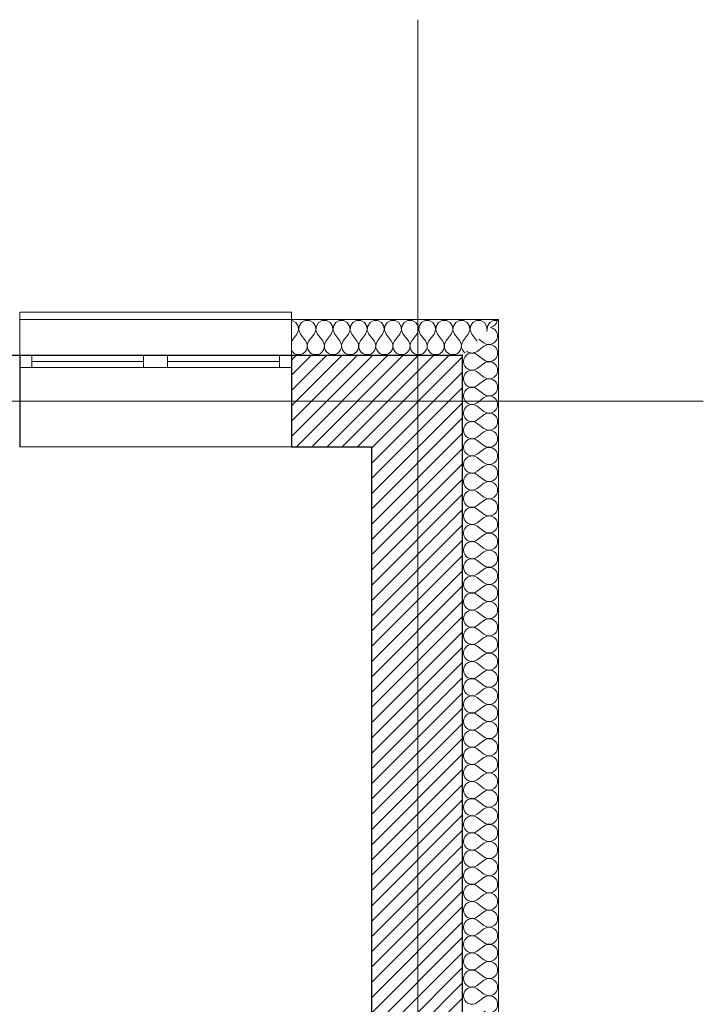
# Model space of a CAD drawing. Header units: millimetres. Extents: x -21056 to 421, y 9759 to 15589.
# Tile 120 of 120: x 136 to 421, y 11067 to 11477. Entities that reach past the tile are written whole.
import ezdxf

# ---------------------------------------------------------------- set-up
doc = ezdxf.new("R2010")
doc.units = ezdxf.units.MM
doc.header["$LTSCALE"] = 25
doc.header["$MEASUREMENT"] = 0
doc.linetypes.add('Kropki i Kreski', pattern=[670.277762, 352.777767, -176.388884, 0, -141.111112])
for name, color, linetype in [('Konstrukcja - Siatki mod', 7, 'Continuous'), ('KR_INW', 7, 'Continuous'), ('NAPIS_SODON', 7, 'Continuous')]:
    doc.layers.add(name, color=color, linetype=linetype)
for name, color, linetype, lineweight in [('Konstrukcja - Siatki mod_Nr_pióra__48', 1, 'Continuous', 15), ('KR_INW_Nr_pióra__101', 252, 'Continuous', 5), ('KR_INW_Nr_pióra__102', 3, 'Continuous', 5), ('KR_INW_Nr_pióra__27', 7, 'Continuous', 25), ('KR_INW_Nr_pióra__47', 7, 'Continuous', 15), ('NAPIS_SODON_Nr_pióra__1', 7, 'Continuous', 13), ('Okna ArchiCADa_Nr_pióra__1', 7, 'Continuous', 13)]:
    doc.layers.add(name, color=color, linetype=linetype, lineweight=lineweight)
pattern_1 = [(45, (0, 0), (-31.819804, 31.819804), [])]

# ---------------------------------------------------------------- blocks, each defined once
blk = doc.blocks.new('Strop_1', base_point=(179225, 121523.3))
at = {"layer": 'NAPIS_SODON_Nr_pióra__1', "linetype": 'Continuous', "flags": 128}
blk.add_lwpolyline([(179225, 121523.3), (179225.9, 107003.8), (250898.3, 107008.3), (250897.4, 121527.8)], close=True, dxfattribs=at)
blk = doc.blocks.new('*X283')
at = {"layer": 'KR_INW_Nr_pióra__102', "linetype": 'Continuous'}
for p, q in [((250986.7, 121564.3), (250958.1, 121542.9)), ((250986.7, 121578.6), (250965.9, 121594.1)), ((250986.7, 121507.1), (250958.1, 121528.6)), ((250986.7, 121492.9), (250958.1, 121471.4)), ((250986.7, 121435.7), (250958.1, 121457.1)), ((250986.7, 121421.4), (250958.1, 121400)), ((250986.7, 121364.3), (250958.1, 121385.7)), ((250986.7, 121350), (250958.1, 121328.6)), ((250986.7, 121292.9), (250958.1, 121314.3)), ((250986.7, 121278.6), (250958.1, 121257.1)), ((250986.7, 121221.4), (250958.1, 121242.9)), ((250986.7, 121207.1), (250958.1, 121185.7)), ((250986.7, 121150), (250958.1, 121171.4)), ((250986.7, 121135.7), (250958.1, 121114.3)), ((250986.7, 121078.6), (250958.1, 121100)), ((250986.7, 121064.3), (250958.1, 121042.9)), ((250986.7, 121007.1), (250958.1, 121028.6)), ((250986.7, 120992.9), (250958.1, 120971.4)), ((250986.7, 120935.7), (250958.1, 120957.1)), ((250986.7, 120921.4), (250958.1, 120900)), ((250986.7, 120864.3), (250958.1, 120885.7)), ((250986.7, 120850), (250958.1, 120828.6)), ((250986.7, 120792.9), (250958.1, 120814.3)), ((250986.7, 120778.6), (250958.1, 120757.1)), ((250986.7, 120721.4), (250958.1, 120742.9)), ((250986.7, 120707.1), (250958.1, 120685.7)), ((250986.7, 120650), (250958.1, 120671.4)), ((250986.7, 120635.7), (250958.1, 120614.3)), ((250986.7, 120578.6), (250958.1, 120600)), ((250986.7, 120564.3), (250958.1, 120542.9)), ((250986.7, 120507.1), (250958.1, 120528.6)), ((250986.7, 120492.9), (250958.1, 120471.4)), ((250986.7, 120435.7), (250958.1, 120457.1)), ((250986.7, 120421.4), (250958.1, 120400)), ((250986.7, 120364.3), (250958.1, 120385.7)), ((250986.7, 120350), (250958.1, 120328.6)), ((250986.7, 120292.9), (250958.1, 120314.3)), ((250986.7, 120278.6), (250958.1, 120257.1)), ((250986.7, 120221.4), (250958.1, 120242.9)), ((250986.7, 120207.1), (250958.1, 120185.7)), ((250986.7, 120150), (250958.1, 120171.4)), ((250986.7, 120135.7), (250958.1, 120114.3)), ((250986.7, 120078.6), (250958.1, 120100)), ((250986.7, 120064.3), (250958.1, 120042.9)), ((250986.7, 120007.1), (250958.1, 120028.6)), ((250986.7, 119992.9), (250958.1, 119971.4)), ((250986.7, 119935.7), (250958.1, 119957.1)), ((250986.7, 119921.4), (250958.1, 119900)), ((250986.7, 119864.3), (250958.1, 119885.7)), ((250986.7, 119850), (250958.1, 119828.6)), ((250986.7, 119792.9), (250958.1, 119814.3)), ((250986.7, 119778.6), (250958.1, 119757.1)), ((250986.7, 119721.4), (250958.1, 119742.9)), ((250986.7, 119707.1), (250958.1, 119685.7)), ((250986.7, 119650), (250958.1, 119671.4)), ((250986.7, 119635.7), (250958.1, 119614.3)), ((250986.7, 119578.6), (250958.1, 119600)), ((250986.7, 119564.3), (250958.1, 119542.9)), ((250986.7, 119507.1), (250958.1, 119528.6)), ((250986.7, 119492.9), (250958.1, 119471.4)), ((250986.7, 119435.7), (250958.1, 119457.1)), ((250986.7, 119421.4), (250958.1, 119400)), ((250986.7, 119364.3), (250958.1, 119385.7)), ((250986.7, 119350), (250958.1, 119328.6)), ((250986.7, 119292.9), (250958.1, 119314.3)), ((250986.7, 119278.6), (250958.1, 119257.1)), ((250986.7, 119221.4), (250958.1, 119242.9)), ((250986.7, 119207.1), (250958.1, 119185.7)), ((250986.7, 119150), (250958.1, 119171.4)), ((250986.7, 119135.7), (250958.1, 119114.3)), ((250986.7, 119078.6), (250958.1, 119100)), ((250986.7, 119064.3), (250958.1, 119042.9)), ((250986.7, 119007.1), (250958.1, 119028.6)), ((250986.7, 118992.9), (250958.1, 118971.4)), ((250986.7, 118935.7), (250958.1, 118957.1)), ((250986.7, 118921.4), (250958.1, 118900)), ((250986.7, 118864.3), (250958.1, 118885.7)), ((250986.7, 118850), (250958.1, 118828.6))]:
    blk.add_line(p, q, dxfattribs=at)
for centre, start, end in [((251008.1, 121607.1), 233.1301, 80.2718), ((251008.1, 121678.6), 281.7992, 348.2008), ((251008.1, 121535.7), 233.1301, 126.8699), ((250936.7, 121500), 53.1301, 180), ((250936.7, 121571.4), 232.4494, 306.8699), ((250936.7, 121500), 180, 306.8699), ((251008.1, 121464.3), 233.1301, 126.8699), ((250936.7, 121428.6), 53.1301, 180), ((250936.7, 121428.6), 180, 306.8699), ((251008.1, 121392.9), 233.1301, 126.8699), ((250936.7, 121357.1), 53.1301, 180), ((250936.7, 121357.1), 180, 306.8699), ((251008.1, 121321.4), 233.1301, 126.8699), ((250936.7, 121285.7), 53.1301, 180), ((250936.7, 121285.7), 180, 306.8699), ((251008.1, 121250), 233.1301, 126.8699), ((250936.7, 121214.3), 53.1301, 180), ((250936.7, 121214.3), 180, 306.8699), ((251008.1, 121178.6), 233.1301, 126.8699), ((250936.7, 121142.9), 53.1301, 180), ((250936.7, 121142.9), 180, 306.8699), ((250936.7, 121071.4), 53.1301, 180), ((251008.1, 121107.1), 233.1301, 126.8699), ((250936.7, 121071.4), 180, 306.8699), ((251008.1, 121035.7), 233.1301, 126.8699), ((250936.7, 121000), 53.1301, 180), ((250936.7, 121000), 180, 306.8699), ((251008.1, 120964.3), 233.1301, 126.8699), ((250936.7, 120928.6), 53.1301, 180), ((250936.7, 120928.6), 180, 306.8699), ((251008.1, 120892.9), 233.1301, 126.8699), ((250936.7, 120857.1), 53.1301, 180), ((250936.7, 120857.1), 180, 306.8699), ((250936.7, 120785.7), 53.1301, 180), ((251008.1, 120821.4), 233.1301, 126.8699), ((250936.7, 120785.7), 180, 306.8699), ((251008.1, 120750), 233.1301, 126.8699), ((250936.7, 120714.3), 53.1301, 180), ((250936.7, 120714.3), 180, 306.8699), ((251008.1, 120678.6), 233.1301, 126.8699), ((250936.7, 120642.9), 53.1301, 180), ((250936.7, 120642.9), 180, 306.8699), ((251008.1, 120607.1), 233.1301, 126.8699), ((250936.7, 120571.4), 53.1301, 180), ((250936.7, 120571.4), 180, 306.8699), ((250936.7, 120500), 53.1301, 180), ((251008.1, 120535.7), 233.1301, 126.8699), ((250936.7, 120500), 180, 306.8699), ((251008.1, 120464.3), 233.1301, 126.8699), ((250936.7, 120428.6), 53.1301, 180), ((250936.7, 120428.6), 180, 306.8699), ((251008.1, 120392.9), 233.1301, 126.8699), ((250936.7, 120357.1), 53.1301, 180), ((250936.7, 120357.1), 180, 306.8699), ((251008.1, 120321.4), 233.1301, 126.8699), ((250936.7, 120285.7), 53.1301, 180), ((250936.7, 120285.7), 180, 306.8699), ((251008.1, 120250), 233.1301, 126.8699), ((250936.7, 120214.3), 53.1301, 180), ((250936.7, 120214.3), 180, 306.8699), ((251008.1, 120178.6), 233.1301, 126.8699), ((250936.7, 120142.9), 53.1301, 180), ((250936.7, 120142.9), 180, 306.8699), ((251008.1, 120107.1), 233.1301, 126.8699), ((250936.7, 120071.4), 53.1301, 180), ((250936.7, 120071.4), 180, 306.8699), ((251008.1, 120035.7), 233.1301, 126.8699), ((250936.7, 120000), 53.1301, 180), ((250936.7, 120000), 180, 306.8699), ((251008.1, 119964.3), 233.1301, 126.8699), ((250936.7, 119928.6), 53.1301, 180), ((250936.7, 119928.6), 180, 306.8699), ((251008.1, 119892.9), 233.1301, 126.8699), ((250936.7, 119857.1), 53.1301, 180), ((250936.7, 119857.1), 180, 306.8699), ((251008.1, 119821.4), 233.1301, 126.8699), ((250936.7, 119785.7), 53.1301, 180), ((250936.7, 119785.7), 180, 306.8699), ((251008.1, 119750), 233.1301, 126.8699), ((250936.7, 119714.3), 53.1301, 180), ((250936.7, 119714.3), 180, 306.8699), ((251008.1, 119678.6), 233.1301, 126.8699), ((250936.7, 119642.9), 53.1301, 180), ((250936.7, 119642.9), 180, 306.8699), ((251008.1, 119607.1), 233.1301, 126.8699), ((250936.7, 119571.4), 53.1301, 180), ((250936.7, 119571.4), 180, 306.8699), ((251008.1, 119535.7), 233.1301, 126.8699), ((250936.7, 119500), 53.1301, 180), ((250936.7, 119500), 180, 306.8699), ((251008.1, 119464.3), 233.1301, 126.8699), ((250936.7, 119428.6), 53.1301, 180), ((250936.7, 119428.6), 180, 306.8699), ((251008.1, 119392.9), 233.1301, 126.8699), ((250936.7, 119357.1), 53.1301, 180), ((250936.7, 119357.1), 180, 306.8699), ((251008.1, 119321.4), 233.1301, 126.8699), ((250936.7, 119285.7), 53.1301, 180), ((250936.7, 119285.7), 180, 306.8699), ((251008.1, 119250), 233.1301, 126.8699), ((250936.7, 119214.3), 53.1301, 180), ((250936.7, 119214.3), 180, 306.8699), ((250936.7, 119142.9), 53.1301, 180), ((251008.1, 119178.6), 233.1301, 126.8699), ((250936.7, 119142.9), 180, 306.8699), ((251008.1, 119107.1), 233.1301, 126.8699), ((250936.7, 119071.4), 53.1301, 180), ((250936.7, 119071.4), 180, 306.8699), ((251008.1, 119035.7), 233.1301, 126.8699), ((250936.7, 119000), 53.1301, 180), ((250936.7, 119000), 180, 306.8699), ((251008.1, 118964.3), 233.1301, 126.8699), ((250936.7, 118928.6), 53.1301, 180), ((250936.7, 118928.6), 180, 306.8699), ((250936.7, 118857.1), 53.1301, 180), ((251008.1, 118892.9), 233.1301, 126.8699), ((250936.7, 118857.1), 180, 306.8699), ((251008.1, 118821.4), 233.1301, 126.8699)]:
    blk.add_arc(centre, 35.7, start, end, dxfattribs=at)
blk = doc.blocks.new('Ściana_4', base_point=(251047.4, 121675.6))
at = {"layer": 'KR_INW_Nr_pióra__101', "linetype": 'Continuous'}
h = blk.add_hatch(dxfattribs=at)
h.set_pattern_fill('Cegła_licówka', color=256, style=0, pattern_type=2)
h.set_pattern_definition(pattern_1)
h.paths.add_polyline_path([(250897.4, 107005.1), (250897.4, 121525.6), (250517.4, 121145.6), (250517.4, 107385.1)])
at = {"layer": 'KR_INW_Nr_pióra__27', "linetype": 'Continuous'}
blk.add_line((250897.4, 107005.1), (250897.4, 121525.6), dxfattribs=at)
at = {"layer": 'KR_INW_Nr_pióra__27', "linetype": 'Continuous', "flags": 128}
blk.add_lwpolyline([(250517.4, 121145.6), (250517.4, 115577.2)], dxfattribs=at)
at = {"layer": 'KR_INW_Nr_pióra__47', "linetype": 'Continuous', "flags": 128}
blk.add_lwpolyline([(251047.4, 106855.1), (251047.4, 121675.6)], dxfattribs=at)
at = {"layer": 'KR_INW'}
blk.add_blockref('*X283', (0, 0), dxfattribs=at)
blk = doc.blocks.new('*X322')
at = {"layer": 'KR_INW_Nr_pióra__102', "linetype": 'Continuous'}
for p, q in [((250187.3, 121670.9), (250184.4, 121670.9)), ((250202.6, 121662.7), (250187.3, 121670.9)), ((250212.2, 121648.2), (250202.6, 121662.7)), ((250213.9, 121630.9), (250212.2, 121648.2)), ((250216.3, 121648.2), (250214.7, 121630.9)), ((250226, 121662.7), (250216.3, 121648.2)), ((250241.3, 121670.9), (250226, 121662.7)), ((250258.7, 121670.9), (250241.3, 121670.9)), ((250274, 121662.7), (250258.7, 121670.9)), ((250283.7, 121648.2), (250274, 121662.7)), ((250285.3, 121630.9), (250283.7, 121648.2)), ((250287.8, 121648.2), (250286.1, 121630.9)), ((250297.4, 121662.7), (250287.8, 121648.2)), ((250312.7, 121670.9), (250297.4, 121662.7)), ((250330.1, 121670.9), (250312.7, 121670.9)), ((250345.5, 121662.7), (250330.1, 121670.9)), ((250355.1, 121648.2), (250345.5, 121662.7)), ((250356.7, 121630.9), (250355.1, 121648.2)), ((250359.2, 121648.2), (250357.6, 121630.9)), ((250368.8, 121662.7), (250359.2, 121648.2)), ((250384.2, 121670.9), (250368.8, 121662.7)), ((250401.6, 121670.9), (250384.2, 121670.9)), ((250416.9, 121662.7), (250401.6, 121670.9)), ((250426.5, 121648.2), (250416.9, 121662.7)), ((250428.2, 121630.9), (250426.5, 121648.2)), ((250430.6, 121648.2), (250429, 121630.9)), ((250440.3, 121662.7), (250430.6, 121648.2)), ((250455.6, 121670.9), (250440.3, 121662.7)), ((250473, 121670.9), (250455.6, 121670.9)), ((250488.3, 121662.7), (250473, 121670.9)), ((250497.9, 121648.2), (250488.3, 121662.7)), ((250499.6, 121630.9), (250497.9, 121648.2)), ((250502.1, 121648.2), (250500.4, 121630.9)), ((250511.7, 121662.7), (250502.1, 121648.2)), ((250527, 121670.9), (250511.7, 121662.7)), ((250544.4, 121670.9), (250527, 121670.9)), ((250559.7, 121662.7), (250544.4, 121670.9)), ((250569.4, 121648.2), (250559.7, 121662.7)), ((250571, 121630.9), (250569.4, 121648.2)), ((250573.5, 121648.2), (250571.8, 121630.9)), ((250583.1, 121662.7), (250573.5, 121648.2)), ((250598.4, 121670.9), (250583.1, 121662.7)), ((250615.8, 121670.9), (250598.4, 121670.9)), ((250631.2, 121662.7), (250615.8, 121670.9)), ((250640.8, 121648.2), (250631.2, 121662.7)), ((250642.4, 121630.9), (250640.8, 121648.2)), ((250644.9, 121648.2), (250643.3, 121630.9)), ((250654.5, 121662.7), (250644.9, 121648.2)), ((250669.9, 121670.9), (250654.5, 121662.7)), ((250687.3, 121670.9), (250669.9, 121670.9)), ((250702.6, 121662.7), (250687.3, 121670.9)), ((250712.2, 121648.2), (250702.6, 121662.7)), ((250713.9, 121630.9), (250712.2, 121648.2)), ((250716.3, 121648.2), (250714.7, 121630.9)), ((250726, 121662.7), (250716.3, 121648.2)), ((250741.3, 121670.9), (250726, 121662.7)), ((250758.7, 121670.9), (250741.3, 121670.9)), ((250774, 121662.7), (250758.7, 121670.9)), ((250783.7, 121648.2), (250774, 121662.7)), ((250785.3, 121630.9), (250783.7, 121648.2)), ((250787.8, 121648.2), (250786.1, 121630.9)), ((250797.4, 121662.7), (250787.8, 121648.2)), ((250812.7, 121670.9), (250797.4, 121662.7)), ((250830.1, 121670.9), (250812.7, 121670.9)), ((250845.5, 121662.7), (250830.1, 121670.9)), ((250855.1, 121648.2), (250845.5, 121662.7)), ((250856.7, 121630.9), (250855.1, 121648.2)), ((250859.2, 121648.2), (250857.6, 121630.9)), ((250868.8, 121662.7), (250859.2, 121648.2)), ((250884.2, 121670.9), (250868.8, 121662.7)), ((250901.6, 121670.9), (250884.2, 121670.9)), ((250916.9, 121662.7), (250901.6, 121670.9)), ((250926.5, 121648.2), (250916.9, 121662.7)), ((250928.2, 121630.9), (250926.5, 121648.2)), ((250930.6, 121648.2), (250929, 121630.9)), ((250940.3, 121662.7), (250930.6, 121648.2)), ((250955.6, 121670.9), (250940.3, 121662.7)), ((250973, 121670.9), (250955.6, 121670.9)), ((250988.3, 121662.7), (250973, 121670.9)), ((250997.9, 121648.2), (250988.3, 121662.7)), ((250999.6, 121630.9), (250997.9, 121648.2)), ((251002.1, 121648.2), (251000.4, 121630.9)), ((251011.7, 121662.7), (251002.1, 121648.2)), ((251027, 121670.9), (251011.7, 121662.7)), ((251042.7, 121670.9), (251027, 121670.9)), ((250207.1, 121614.9), (250185.7, 121586.3)), ((250207.1, 121614.9), (250213.9, 121630.9)), ((250214.7, 121630.9), (250221.4, 121614.9)), ((250221.4, 121614.9), (250242.9, 121586.3)), ((250278.6, 121614.9), (250257.1, 121586.3)), ((250278.6, 121614.9), (250285.3, 121630.9)), ((250286.1, 121630.9), (250292.9, 121614.9)), ((250292.9, 121614.9), (250314.3, 121586.3)), ((250350, 121614.9), (250328.6, 121586.3)), ((250350, 121614.9), (250356.7, 121630.9)), ((250357.6, 121630.9), (250364.3, 121614.9)), ((250364.3, 121614.9), (250385.7, 121586.3)), ((250421.4, 121614.9), (250400, 121586.3)), ((250421.4, 121614.9), (250428.2, 121630.9)), ((250429, 121630.9), (250435.7, 121614.9)), ((250435.7, 121614.9), (250457.1, 121586.3)), ((250492.9, 121614.9), (250471.4, 121586.3)), ((250492.9, 121614.9), (250499.6, 121630.9)), ((250500.4, 121630.9), (250507.1, 121614.9)), ((250507.1, 121614.9), (250528.6, 121586.3)), ((250564.3, 121614.9), (250542.9, 121586.3)), ((250564.3, 121614.9), (250571, 121630.9)), ((250571.8, 121630.9), (250578.6, 121614.9)), ((250578.6, 121614.9), (250600, 121586.3)), ((250635.7, 121614.9), (250614.3, 121586.3)), ((250635.7, 121614.9), (250642.4, 121630.9)), ((250643.3, 121630.9), (250650, 121614.9)), ((250650, 121614.9), (250671.4, 121586.3)), ((250707.1, 121614.9), (250685.7, 121586.3)), ((250707.1, 121614.9), (250713.9, 121630.9)), ((250714.7, 121630.9), (250721.4, 121614.9)), ((250721.4, 121614.9), (250742.9, 121586.3)), ((250778.6, 121614.9), (250757.1, 121586.3)), ((250778.6, 121614.9), (250785.3, 121630.9)), ((250786.1, 121630.9), (250792.9, 121614.9)), ((250792.9, 121614.9), (250814.3, 121586.3)), ((250850, 121614.9), (250828.6, 121586.3)), ((250850, 121614.9), (250856.7, 121630.9)), ((250857.6, 121630.9), (250864.3, 121614.9)), ((250864.3, 121614.9), (250885.7, 121586.3)), ((250921.4, 121614.9), (250900, 121586.3)), ((250921.4, 121614.9), (250928.2, 121630.9)), ((250929, 121630.9), (250935.7, 121614.9)), ((250935.7, 121614.9), (250957.1, 121586.3)), ((250997.3, 121625.6), (250999.6, 121630.9)), ((251000.4, 121630.9), (251001.1, 121629.3)), ((250185.7, 121586.3), (250184.4, 121583.9)), ((250247.6, 121577.7), (250242.9, 121586.3)), ((250246.2, 121548.9), (250249.4, 121558.2)), ((250249.9, 121568.1), (250247.6, 121577.7)), ((250249.4, 121558.2), (250249.9, 121568.1)), ((250252.4, 121577.7), (250250.1, 121568.1)), ((250250.1, 121568.1), (250250.6, 121558.2)), ((250250.6, 121558.2), (250253.8, 121548.9)), ((250257.1, 121586.3), (250252.4, 121577.7)), ((250319.1, 121577.7), (250314.3, 121586.3)), ((250317.7, 121548.9), (250320.8, 121558.2)), ((250321.3, 121568.1), (250319.1, 121577.7)), ((250320.8, 121558.2), (250321.3, 121568.1)), ((250323.8, 121577.7), (250321.6, 121568.1)), ((250321.6, 121568.1), (250322.1, 121558.2)), ((250322.1, 121558.2), (250325.2, 121548.9)), ((250328.6, 121586.3), (250323.8, 121577.7)), ((250390.5, 121577.7), (250385.7, 121586.3)), ((250389.1, 121548.9), (250392.2, 121558.2)), ((250392.7, 121568.1), (250390.5, 121577.7)), ((250392.2, 121558.2), (250392.7, 121568.1)), ((250395.2, 121577.7), (250393, 121568.1)), ((250393, 121568.1), (250393.5, 121558.2)), ((250393.5, 121558.2), (250396.6, 121548.9)), ((250400, 121586.3), (250395.2, 121577.7)), ((250461.9, 121577.7), (250457.1, 121586.3)), ((250460.5, 121548.9), (250463.7, 121558.2)), ((250464.1, 121568.1), (250461.9, 121577.7)), ((250463.7, 121558.2), (250464.1, 121568.1)), ((250466.7, 121577.7), (250464.4, 121568.1)), ((250464.4, 121568.1), (250464.9, 121558.2)), ((250464.9, 121558.2), (250468.1, 121548.9)), ((250471.4, 121586.3), (250466.7, 121577.7)), ((250533.3, 121577.7), (250528.6, 121586.3)), ((250531.9, 121548.9), (250535.1, 121558.2)), ((250535.6, 121568.1), (250533.3, 121577.7)), ((250535.1, 121558.2), (250535.6, 121568.1)), ((250538.1, 121577.7), (250535.9, 121568.1)), ((250535.9, 121568.1), (250536.3, 121558.2)), ((250536.3, 121558.2), (250539.5, 121548.9)), ((250542.9, 121586.3), (250538.1, 121577.7)), ((250604.8, 121577.7), (250600, 121586.3)), ((250603.4, 121548.9), (250606.5, 121558.2)), ((250607, 121568.1), (250604.8, 121577.7)), ((250606.5, 121558.2), (250607, 121568.1)), ((250609.5, 121577.7), (250607.3, 121568.1)), ((250607.3, 121568.1), (250607.8, 121558.2)), ((250607.8, 121558.2), (250610.9, 121548.9)), ((250614.3, 121586.3), (250609.5, 121577.7)), ((250676.2, 121577.7), (250671.4, 121586.3)), ((250674.8, 121548.9), (250677.9, 121558.2)), ((250678.4, 121568.1), (250676.2, 121577.7)), ((250677.9, 121558.2), (250678.4, 121568.1)), ((250680.9, 121577.7), (250678.7, 121568.1)), ((250678.7, 121568.1), (250679.2, 121558.2)), ((250679.2, 121558.2), (250682.3, 121548.9)), ((250685.7, 121586.3), (250680.9, 121577.7)), ((250747.6, 121577.7), (250742.9, 121586.3)), ((250746.2, 121548.9), (250749.4, 121558.2)), ((250749.9, 121568.1), (250747.6, 121577.7)), ((250749.4, 121558.2), (250749.9, 121568.1)), ((250752.4, 121577.7), (250750.1, 121568.1)), ((250750.1, 121568.1), (250750.6, 121558.2)), ((250750.6, 121558.2), (250753.8, 121548.9)), ((250757.1, 121586.3), (250752.4, 121577.7)), ((250819.1, 121577.7), (250814.3, 121586.3)), ((250817.7, 121548.9), (250820.8, 121558.2)), ((250821.3, 121568.1), (250819.1, 121577.7)), ((250820.8, 121558.2), (250821.3, 121568.1)), ((250823.8, 121577.7), (250821.6, 121568.1)), ((250821.6, 121568.1), (250822.1, 121558.2)), ((250822.1, 121558.2), (250825.2, 121548.9)), ((250828.6, 121586.3), (250823.8, 121577.7)), ((250890.5, 121577.7), (250885.7, 121586.3)), ((250889.1, 121548.9), (250892.2, 121558.2)), ((250892.7, 121568.1), (250890.5, 121577.7)), ((250892.2, 121558.2), (250892.7, 121568.1)), ((250895.2, 121577.7), (250893, 121568.1)), ((250893, 121568.1), (250893.5, 121558.2)), ((250893.5, 121558.2), (250896.6, 121548.9)), ((250900, 121586.3), (250895.2, 121577.7)), ((250957.5, 121585.7), (250957.1, 121586.3)), ((250184.4, 121545.9), (250187.9, 121540.8)), ((250187.9, 121540.8), (250195.5, 121534.5)), ((250195.5, 121534.5), (250204.5, 121530.5)), ((250204.5, 121530.5), (250214.3, 121529.2)), ((250214.3, 121529.2), (250224, 121530.5)), ((250224, 121530.5), (250233.1, 121534.5)), ((250233.1, 121534.5), (250240.6, 121540.8)), ((250240.6, 121540.8), (250246.2, 121548.9)), ((250253.8, 121548.9), (250259.4, 121540.8)), ((250259.4, 121540.8), (250266.9, 121534.5)), ((250266.9, 121534.5), (250276, 121530.5)), ((250276, 121530.5), (250285.7, 121529.2)), ((250285.7, 121529.2), (250295.5, 121530.5)), ((250295.5, 121530.5), (250304.5, 121534.5)), ((250304.5, 121534.5), (250312.1, 121540.8)), ((250312.1, 121540.8), (250317.7, 121548.9)), ((250325.2, 121548.9), (250330.8, 121540.8)), ((250330.8, 121540.8), (250338.4, 121534.5)), ((250338.4, 121534.5), (250347.4, 121530.5)), ((250347.4, 121530.5), (250357.1, 121529.2)), ((250357.1, 121529.2), (250366.9, 121530.5)), ((250366.9, 121530.5), (250375.9, 121534.5)), ((250375.9, 121534.5), (250383.5, 121540.8)), ((250383.5, 121540.8), (250389.1, 121548.9)), ((250396.6, 121548.9), (250402.2, 121540.8)), ((250402.2, 121540.8), (250409.8, 121534.5)), ((250409.8, 121534.5), (250418.8, 121530.5)), ((250418.8, 121530.5), (250428.6, 121529.2)), ((250428.6, 121529.2), (250438.3, 121530.5)), ((250438.3, 121530.5), (250447.3, 121534.5)), ((250447.3, 121534.5), (250454.9, 121540.8)), ((250454.9, 121540.8), (250460.5, 121548.9)), ((250468.1, 121548.9), (250473.6, 121540.8)), ((250473.6, 121540.8), (250481.2, 121534.5)), ((250481.2, 121534.5), (250490.2, 121530.5)), ((250490.2, 121530.5), (250500, 121529.2)), ((250500, 121529.2), (250509.8, 121530.5)), ((250509.8, 121530.5), (250518.8, 121534.5)), ((250518.8, 121534.5), (250526.4, 121540.8)), ((250526.4, 121540.8), (250531.9, 121548.9)), ((250539.5, 121548.9), (250545.1, 121540.8)), ((250545.1, 121540.8), (250552.7, 121534.5)), ((250552.7, 121534.5), (250561.7, 121530.5)), ((250561.7, 121530.5), (250571.4, 121529.2)), ((250571.4, 121529.2), (250581.2, 121530.5)), ((250581.2, 121530.5), (250590.2, 121534.5)), ((250590.2, 121534.5), (250597.8, 121540.8)), ((250597.8, 121540.8), (250603.4, 121548.9)), ((250610.9, 121548.9), (250616.5, 121540.8)), ((250616.5, 121540.8), (250624.1, 121534.5)), ((250624.1, 121534.5), (250633.1, 121530.5)), ((250633.1, 121530.5), (250642.9, 121529.2)), ((250642.9, 121529.2), (250652.6, 121530.5)), ((250652.6, 121530.5), (250661.6, 121534.5)), ((250661.6, 121534.5), (250669.2, 121540.8)), ((250669.2, 121540.8), (250674.8, 121548.9)), ((250682.3, 121548.9), (250687.9, 121540.8)), ((250687.9, 121540.8), (250695.5, 121534.5)), ((250695.5, 121534.5), (250704.5, 121530.5)), ((250704.5, 121530.5), (250714.3, 121529.2)), ((250714.3, 121529.2), (250724, 121530.5)), ((250724, 121530.5), (250733.1, 121534.5)), ((250733.1, 121534.5), (250740.6, 121540.8)), ((250740.6, 121540.8), (250746.2, 121548.9)), ((250753.8, 121548.9), (250759.4, 121540.8)), ((250759.4, 121540.8), (250766.9, 121534.5)), ((250766.9, 121534.5), (250776, 121530.5)), ((250776, 121530.5), (250785.7, 121529.2)), ((250785.7, 121529.2), (250795.5, 121530.5)), ((250795.5, 121530.5), (250804.5, 121534.5)), ((250804.5, 121534.5), (250812.1, 121540.8)), ((250812.1, 121540.8), (250817.7, 121548.9)), ((250825.2, 121548.9), (250830.8, 121540.8)), ((250830.8, 121540.8), (250838.4, 121534.5)), ((250838.4, 121534.5), (250847.4, 121530.5)), ((250847.4, 121530.5), (250857.1, 121529.2)), ((250857.1, 121529.2), (250866.9, 121530.5)), ((250866.9, 121530.5), (250875.9, 121534.5)), ((250875.9, 121534.5), (250883.5, 121540.8)), ((250883.5, 121540.8), (250889.1, 121548.9)), ((250896.6, 121548.9), (250902.2, 121540.8)), ((250902.2, 121540.8), (250907.9, 121536.1))]:
    blk.add_line(p, q, dxfattribs=at)
blk = doc.blocks.new('Okno podwójne 19_2')
at = {"layer": 'Okna ArchiCADa_Nr_pióra__1', "linetype": 'Continuous'}
for p, q in [((-566.75, 330), (566.75, 330)), ((-566.75, 0), (-516.75, 0)), ((-566.75, -50), (-566.75, 0)), ((-516.75, 0), (-516.75, -50)), ((-516.75, 0), (-50, 0)), ((-50, -50), (-50, 0)), ((-50, 0), (0, 0)), ((0, 0), (50, 0)), ((50, 0), (50, -50)), ((50, 0), (516.75, 0)), ((516.75, -50), (516.75, 0)), ((516.75, 0), (566.75, 0)), ((566.75, -50), (566.75, 0)), ((-516.75, -25), (-50, -25)), ((50, -25), (516.75, -25)), ((-516.75, -50), (-566.75, -50)), ((-50, -50), (-516.75, -50)), ((0, -50), (-50, -50)), ((50, -50), (0, -50)), ((516.75, -50), (50, -50)), ((566.75, -50), (516.75, -50)), ((-566.75, -200), (566.75, -200)), ((-566.75, -200), (-566.75, -230)), ((566.75, -230), (566.75, -200)), ((-566.75, -230), (566.75, -230))]:
    blk.add_line(p, q, dxfattribs=at)
blk = doc.blocks.new('Ściana_22', base_point=(231153.4, 121675.6))
at = {"layer": 'KR_INW_Nr_pióra__101', "linetype": 'Continuous'}
h = blk.add_hatch(dxfattribs=at)
h.set_pattern_fill('Cegła_licówka', color=256, style=0, pattern_type=2)
h.set_pattern_definition(pattern_1)
h.paths.add_polyline_path([(250184.4, 121475.6), (250184.4, 121145.6), (250517.4, 121145.6), (250897.4, 121525.6), (250184.4, 121525.6)])
at = {"layer": 'KR_INW_Nr_pióra__27', "linetype": 'Continuous'}
for p, q in [((249050.9, 121525.6), (248813.4, 121525.6)), ((249050.9, 121525.6), (249050.9, 121475.6)), ((250897.4, 121525.6), (250184.4, 121525.6)), ((250184.4, 121525.6), (250184.4, 121475.6)), ((249050.9, 121475.6), (249050.9, 121145.6)), ((250184.4, 121475.6), (250184.4, 121145.6))]:
    blk.add_line(p, q, dxfattribs=at)
at = {"layer": 'KR_INW_Nr_pióra__27', "linetype": 'Continuous', "flags": 128}
blk.add_lwpolyline([(250184.4, 121145.6), (250517.4, 121145.6)], dxfattribs=at)
at = {"layer": 'KR_INW_Nr_pióra__47', "linetype": 'Continuous'}
for p, q in [((249050.9, 121675.6), (249050.9, 121525.6)), ((250184.4, 121675.6), (250184.4, 121525.6))]:
    blk.add_line(p, q, dxfattribs=at)
at = {"layer": 'KR_INW_Nr_pióra__47', "linetype": 'Continuous', "flags": 128}
blk.add_lwpolyline([(251047.4, 121675.6), (250184.4, 121675.6)], dxfattribs=at)
at = {"layer": 'KR_INW'}
blk.add_blockref('*X322', (0, 0), dxfattribs=at)
at = {"layer": 'Okna ArchiCADa_Nr_pióra__1', "linetype": 'Continuous', "xscale": -1, "zscale": 1000, "rotation": 180}
blk.add_blockref('Okno podwójne 19_2', (249617.7, 121475.6), dxfattribs=at)
blk = doc.blocks.new('Standardowy znacznik siatki')
at = {"layer": 'Konstrukcja - Siatki mod_Nr_pióra__48', "linetype": 'Kropki i Kreski'}
for q in [(0, 0), (16187.8, 0)]:
    blk.add_line((1000, 0), q, dxfattribs=at)
blk = doc.blocks.new('Standardowy znacznik siatki_8')
at = {"layer": 'Konstrukcja - Siatki mod_Nr_pióra__48', "linetype": 'Kropki i Kreski'}
for p, q in [((1000, 0), (72912, 0)), ((72912, 0), (73912, 0))]:
    blk.add_line(p, q, dxfattribs=at)

msp = doc.modelspace()

# ---------------------------------------------------------------- block references
at = {"layer": 'Konstrukcja - Siatki mod', "color": 8, "linetype": 'Continuous', "lineweight": 13, "xscale": 0.1, "yscale": 0.1, "zscale": 100, "rotation": 270}
msp.add_blockref('Standardowy znacznik siatki', (302.28, 11477.46), dxfattribs=at)
at = {"layer": 'Konstrukcja - Siatki mod', "color": 8, "linetype": 'Continuous', "lineweight": 13, "xscale": 0.1, "yscale": 0.1, "zscale": 100}
msp.add_blockref('Standardowy znacznik siatki_8', (-6969.92, 11318.49), dxfattribs=at)
at = {"layer": 'KR_INW', "xscale": 0.1, "yscale": 0.1, "zscale": 0.1}
for name, p in [('Ściana_22', (-1653.51, 11352.49)), ('Ściana_4', (335.89, 11352.49))]:
    msp.add_blockref(name, p, dxfattribs=at)
at = {"layer": 'NAPIS_SODON', "linetype": 'Continuous', "xscale": 0.1, "yscale": 0.1, "zscale": 0.1}
msp.add_blockref('Strop_1', (-6846.35, 11337.26), dxfattribs=at)

doc.saveas('drawing.dxf')
